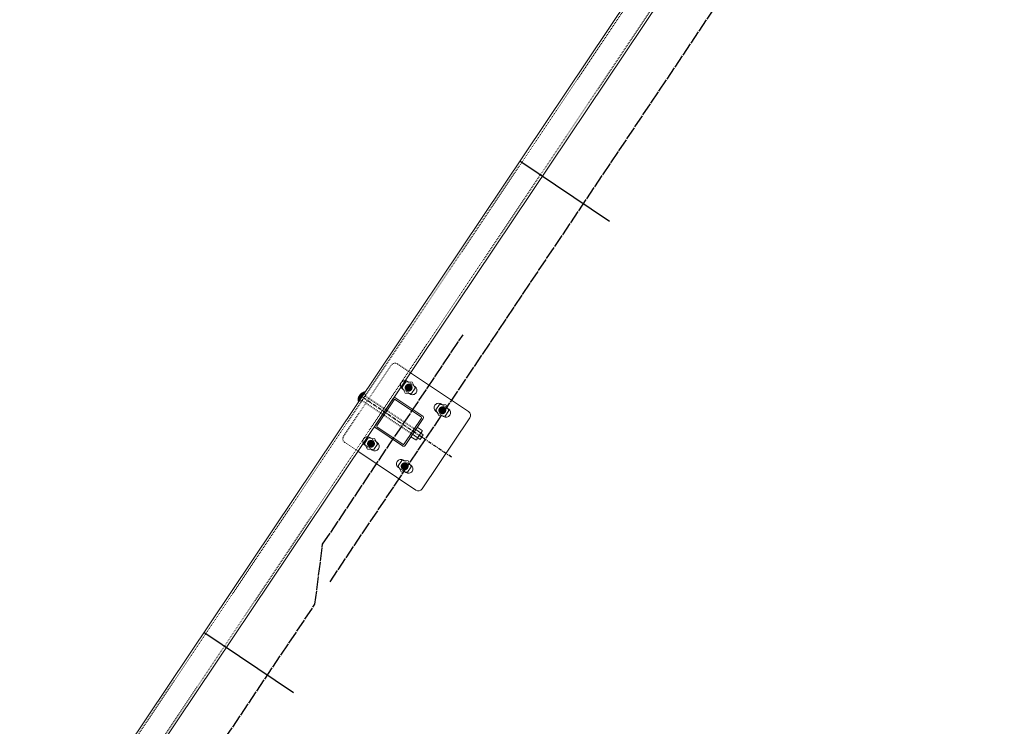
# Model space of a CAD drawing. Header units: inches. Extents: x 26090020 to 26091405, y 7484395 to 7485569.
# Tile 13 of 26: x 26090483 to 26090592, y 7484677 to 7484756. Entities that reach past the tile are written whole.
import ezdxf

# ---------------------------------------------------------------- set-up
doc = ezdxf.new("R2010")
doc.units = ezdxf.units.IN
doc.header["$MEASUREMENT"] = 0
for name, pattern in [('bcenterline', [0.5, 0.375, -0.03125, 0.0625, -0.03125]), ('bhiddenpr', [0.1875, 0.125, -0.0625]), ('brebarpr', [1.5625, 1.5, -0.0625]), ('DGN Style 2', [0.017105, 0.010263, -0.006842])]:
    doc.linetypes.add(name, pattern=pattern)
for name, color, linetype in [('BR_P_Rail_Centerline', 2, 'bcenterline'), ('BR_P_Rail_Hidden', 230, 'bhiddenpr'), ('BR_P_Rail_Object', 230, 'Continuous'), ('BR_P_Rail_Reinforcing', 30, 'brebarpr')]:
    doc.layers.add(name, color=color, linetype=linetype)

msp = doc.modelspace()

# ---------------------------------------------------------------- hatches: boundary and pattern name
at = {"layer": 'BR_P_Rail_Object', "lineweight": 0}
h = msp.add_hatch(color=151, dxfattribs=at)
edge = h.paths.add_edge_path()
edge.add_arc((26090526, 7484714.78), 0.438, 56.1527, 416.1527, ccw=False)
h = msp.add_hatch(color=151, dxfattribs=at)
edge = h.paths.add_edge_path()
edge.add_arc((26090526, 7484714.78), 0.438, 56.1527, 416.1527, ccw=False)
h = msp.add_hatch(color=151, dxfattribs=at)
edge = h.paths.add_edge_path()
edge.add_arc((26090529.74, 7484712.27), 0.438, 56.1527, 416.1527, ccw=False)
h = msp.add_hatch(color=151, dxfattribs=at)
edge = h.paths.add_edge_path()
edge.add_arc((26090521.82, 7484708.55), 0.438, 56.1527, 416.1527, ccw=False)
h = msp.add_hatch(color=151, dxfattribs=at)
edge = h.paths.add_edge_path()
edge.add_arc((26090521.82, 7484708.55), 0.438, 56.1527, 416.1527, ccw=False)
h = msp.add_hatch(color=151, dxfattribs=at)
edge = h.paths.add_edge_path()
edge.add_arc((26090525.56, 7484706.05), 0.438, 56.1527, 416.1527, ccw=False)

# ---------------------------------------------------------------- linework, layer by layer
at = {"layer": 'BR_P_Rail_Centerline'}
msp.add_line((26090530.76, 7484707.07), (26090520.8, 7484713.76), dxfattribs=at)
at = {"layer": 'BR_P_Rail_Hidden', "color": 1, "linetype": 'DGN Style 2', "lineweight": 0}
for p, q in [((26090374.73, 7484495.5), (26090807.65, 7485141.04)), ((26090376.8, 7484494.11), (26090809.73, 7485139.65)), ((26090524.07, 7484717.28), (26090518.78, 7484709.39)), ((26090524.07, 7484717.28), (26090518.78, 7484709.39)), ((26090524.76, 7484717.42), (26090526.21, 7484716.44)), ((26090524.76, 7484717.42), (26090526.21, 7484716.44)), ((26090525.96, 7484715.41), (26090526.59, 7484714.99)), ((26090525.96, 7484715.41), (26090526.59, 7484714.99)), ((26090525.41, 7484714.58), (26090526.04, 7484714.15)), ((26090525.41, 7484714.58), (26090526.04, 7484714.15)), ((26090529.7, 7484712.9), (26090530.33, 7484712.48)), ((26090529.15, 7484712.07), (26090529.77, 7484711.65)), ((26090518.91, 7484708.7), (26090520.37, 7484707.72)), ((26090518.91, 7484708.7), (26090520.37, 7484707.72)), ((26090521.23, 7484708.35), (26090521.86, 7484707.93)), ((26090521.23, 7484708.35), (26090521.86, 7484707.93)), ((26090521.79, 7484709.18), (26090522.42, 7484708.76)), ((26090521.79, 7484709.18), (26090522.42, 7484708.76)), ((26090525.52, 7484706.67), (26090526.15, 7484706.25)), ((26090524.97, 7484705.84), (26090525.6, 7484705.42))]:
    msp.add_line(p, q, dxfattribs=at)
at = {"layer": 'BR_P_Rail_Hidden', "color": 1, "linetype": 'DGN Style 2'}
for p, q in [((26090521.24, 7484714.02), (26090520.72, 7484713.24)), ((26090521.24, 7484714.02), (26090520.72, 7484713.24)), ((26090521.06, 7484714.14), (26090521.24, 7484714.02)), ((26090521.06, 7484714.14), (26090521.24, 7484714.02)), ((26090521.15, 7484713.89), (26090526.79, 7484710.12)), ((26090520.54, 7484713.37), (26090520.72, 7484713.24)), ((26090520.54, 7484713.37), (26090520.72, 7484713.24)), ((26090520.81, 7484713.37), (26090526.44, 7484709.6))]:
    msp.add_line(p, q, dxfattribs=at)
at = {"layer": 'BR_P_Rail_Hidden', "color": 1, "linetype": 'DGN Style 2', "lineweight": 0}
msp.add_arc((26090524.48, 7484717), 0.5, 56.1527, 146.1527, dxfattribs=at)
msp.add_arc((26090524.48, 7484717), 0.5, 56.1527, 146.1527, dxfattribs=at)
at = {"layer": 'BR_P_Rail_Hidden', "color": 1, "linetype": 'DGN Style 2', "lineweight": 0, "extrusion": (0, 0, -1)}
msp.add_arc((-26090519.19, 7484709.11), 0.5, 303.8473, 33.8473, dxfattribs=at)
msp.add_arc((-26090519.19, 7484709.11), 0.5, 303.8473, 33.8473, dxfattribs=at)
at = {"layer": 'BR_P_Rail_Object', "color": 2, "lineweight": 13}
for p, q in [((26090374.52, 7484495.64), (26090807.45, 7485141.18)), ((26090809.94, 7485139.51), (26090377.01, 7484493.97))]:
    msp.add_line(p, q, dxfattribs=at)
at = {"layer": 'BR_P_Rail_Object'}
for p, q in [((26090548.31, 7484733.23), (26090538.34, 7484739.92)), ((26090513.22, 7484680.91), (26090503.25, 7484687.59))]:
    msp.add_line(p, q, dxfattribs=at)
at = {"layer": 'BR_P_Rail_Object', "color": 5, "lineweight": 13}
for p, q in [((26090526.21, 7484716.44), (26090532.65, 7484712.13)), ((26090532.79, 7484711.43), (26090527.5, 7484703.54)), ((26090520.37, 7484707.72), (26090526.8, 7484703.41))]:
    msp.add_line(p, q, dxfattribs=at)
at = {"layer": 'BR_P_Rail_Object', "color": 5, "lineweight": 0}
for p, q in [((26090525.86, 7484715.48), (26090525.96, 7484715.41)), ((26090525.86, 7484715.48), (26090525.96, 7484715.41)), ((26090526.59, 7484714.99), (26090526.69, 7484714.92)), ((26090526.59, 7484714.99), (26090526.69, 7484714.92)), ((26090525.31, 7484714.64), (26090525.41, 7484714.58)), ((26090525.31, 7484714.64), (26090525.41, 7484714.58)), ((26090526.04, 7484714.15), (26090526.14, 7484714.09)), ((26090526.04, 7484714.15), (26090526.14, 7484714.09)), ((26090524.29, 7484713.58), (26090522.29, 7484710.59)), ((26090524.29, 7484713.58), (26090522.29, 7484710.59)), ((26090524.39, 7484713.42), (26090522.48, 7484710.56)), ((26090524.39, 7484713.42), (26090522.48, 7484710.56)), ((26090524.54, 7484713.44), (26090527.4, 7484711.53)), ((26090524.57, 7484713.63), (26090527.56, 7484711.63)), ((26090529.6, 7484712.97), (26090529.7, 7484712.9)), ((26090529.04, 7484712.14), (26090529.15, 7484712.07)), ((26090529.77, 7484711.65), (26090529.88, 7484711.58)), ((26090530.33, 7484712.48), (26090530.43, 7484712.41)), ((26090522.51, 7484710.41), (26090525.36, 7484708.5)), ((26090527.42, 7484711.38), (26090525.51, 7484708.53)), ((26090527.61, 7484711.35), (26090525.61, 7484708.36)), ((26090522.34, 7484710.31), (26090525.33, 7484708.31)), ((26090521.13, 7484708.42), (26090521.23, 7484708.35)), ((26090521.13, 7484708.42), (26090521.23, 7484708.35)), ((26090521.69, 7484709.25), (26090521.79, 7484709.18)), ((26090521.69, 7484709.25), (26090521.79, 7484709.18)), ((26090522.42, 7484708.76), (26090522.52, 7484708.69)), ((26090522.42, 7484708.76), (26090522.52, 7484708.69)), ((26090521.86, 7484707.93), (26090521.96, 7484707.86)), ((26090521.86, 7484707.93), (26090521.96, 7484707.86)), ((26090525.42, 7484706.74), (26090525.52, 7484706.67)), ((26090526.15, 7484706.25), (26090526.25, 7484706.18)), ((26090524.87, 7484705.91), (26090524.97, 7484705.84)), ((26090525.6, 7484705.42), (26090525.7, 7484705.35))]:
    msp.add_line(p, q, dxfattribs=at)
at = {"layer": 'BR_P_Rail_Object', "color": 151, "linetype": 'Continuous', "lineweight": 13}
for p, q in [((26090520.4, 7484713.62), (26090520.75, 7484713.68)), ((26090520.4, 7484713.62), (26090520.75, 7484713.68)), ((26090520.4, 7484713.6), (26090520.74, 7484713.67)), ((26090520.4, 7484713.6), (26090520.74, 7484713.67)), ((26090520.4, 7484713.59), (26090520.73, 7484713.65)), ((26090520.4, 7484713.59), (26090520.73, 7484713.65)), ((26090520.41, 7484713.65), (26090520.77, 7484713.72)), ((26090520.41, 7484713.65), (26090520.77, 7484713.72)), ((26090520.41, 7484713.63), (26090520.76, 7484713.7)), ((26090520.41, 7484713.63), (26090520.76, 7484713.7)), ((26090520.49, 7484713.29), (26090520.41, 7484713.65)), ((26090520.49, 7484713.29), (26090520.41, 7484713.65)), ((26090520.42, 7484713.69), (26090520.8, 7484713.76)), ((26090520.42, 7484713.69), (26090520.8, 7484713.76)), ((26090520.42, 7484713.67), (26090520.79, 7484713.75)), ((26090520.42, 7484713.67), (26090520.79, 7484713.75)), ((26090520.42, 7484713.66), (26090520.78, 7484713.73)), ((26090520.42, 7484713.66), (26090520.78, 7484713.73)), ((26090520.5, 7484713.31), (26090520.42, 7484713.68)), ((26090520.5, 7484713.31), (26090520.42, 7484713.68)), ((26090520.43, 7484713.72), (26090520.82, 7484713.79)), ((26090520.43, 7484713.72), (26090520.82, 7484713.79)), ((26090520.43, 7484713.7), (26090520.81, 7484713.78)), ((26090520.43, 7484713.7), (26090520.81, 7484713.78)), ((26090520.51, 7484713.32), (26090520.43, 7484713.71)), ((26090520.51, 7484713.32), (26090520.43, 7484713.71)), ((26090520.44, 7484713.75), (26090520.84, 7484713.83)), ((26090520.44, 7484713.75), (26090520.84, 7484713.83)), ((26090520.44, 7484713.73), (26090520.83, 7484713.81)), ((26090520.44, 7484713.73), (26090520.83, 7484713.81)), ((26090520.52, 7484713.34), (26090520.44, 7484713.73)), ((26090520.52, 7484713.34), (26090520.44, 7484713.73)), ((26090520.45, 7484713.76), (26090520.86, 7484713.84)), ((26090520.45, 7484713.76), (26090520.86, 7484713.84)), ((26090520.53, 7484713.35), (26090520.45, 7484713.76)), ((26090520.53, 7484713.35), (26090520.45, 7484713.76)), ((26090520.46, 7484713.79), (26090520.88, 7484713.87)), ((26090520.46, 7484713.79), (26090520.88, 7484713.87)), ((26090520.46, 7484713.78), (26090520.87, 7484713.86)), ((26090520.46, 7484713.78), (26090520.87, 7484713.86)), ((26090520.54, 7484713.37), (26090520.46, 7484713.78)), ((26090520.54, 7484713.37), (26090520.46, 7484713.78)), ((26090520.47, 7484713.81), (26090520.89, 7484713.89)), ((26090520.47, 7484713.81), (26090520.89, 7484713.89)), ((26090520.55, 7484713.38), (26090520.47, 7484713.8)), ((26090520.55, 7484713.38), (26090520.47, 7484713.8)), ((26090520.48, 7484713.84), (26090520.91, 7484713.92)), ((26090520.48, 7484713.84), (26090520.91, 7484713.92)), ((26090520.48, 7484713.82), (26090520.9, 7484713.9)), ((26090520.48, 7484713.82), (26090520.9, 7484713.9)), ((26090520.56, 7484713.4), (26090520.48, 7484713.82)), ((26090520.56, 7484713.4), (26090520.48, 7484713.82)), ((26090520.49, 7484713.85), (26090520.92, 7484713.94)), ((26090520.49, 7484713.85), (26090520.92, 7484713.94)), ((26090520.57, 7484713.42), (26090520.49, 7484713.84)), ((26090520.57, 7484713.42), (26090520.49, 7484713.84)), ((26090520.5, 7484713.87), (26090520.93, 7484713.95)), ((26090520.5, 7484713.87), (26090520.93, 7484713.95)), ((26090520.58, 7484713.43), (26090520.5, 7484713.86)), ((26090520.58, 7484713.43), (26090520.5, 7484713.86)), ((26090520.51, 7484713.88), (26090520.94, 7484713.97)), ((26090520.51, 7484713.88), (26090520.94, 7484713.97)), ((26090520.59, 7484713.45), (26090520.51, 7484713.88)), ((26090520.59, 7484713.45), (26090520.51, 7484713.88)), ((26090520.52, 7484713.9), (26090520.95, 7484713.98)), ((26090520.52, 7484713.9), (26090520.95, 7484713.98)), ((26090520.6, 7484713.46), (26090520.52, 7484713.89)), ((26090520.6, 7484713.46), (26090520.52, 7484713.89)), ((26090520.53, 7484713.91), (26090520.96, 7484714)), ((26090520.53, 7484713.91), (26090520.96, 7484714)), ((26090520.61, 7484713.48), (26090520.53, 7484713.91)), ((26090520.61, 7484713.48), (26090520.53, 7484713.91)), ((26090520.54, 7484713.93), (26090520.97, 7484714.01)), ((26090520.54, 7484713.93), (26090520.97, 7484714.01)), ((26090520.62, 7484713.49), (26090520.54, 7484713.93)), ((26090520.62, 7484713.49), (26090520.54, 7484713.93)), ((26090520.55, 7484713.94), (26090520.98, 7484714.03)), ((26090520.55, 7484713.94), (26090520.98, 7484714.03)), ((26090520.63, 7484713.51), (26090520.55, 7484713.94)), ((26090520.63, 7484713.51), (26090520.55, 7484713.94)), ((26090520.56, 7484713.96), (26090520.99, 7484714.04)), ((26090520.56, 7484713.96), (26090520.99, 7484714.04)), ((26090520.64, 7484713.53), (26090520.56, 7484713.96)), ((26090520.64, 7484713.53), (26090520.56, 7484713.96)), ((26090520.57, 7484713.98), (26090521, 7484714.06)), ((26090520.57, 7484713.98), (26090521, 7484714.06)), ((26090520.65, 7484713.54), (26090520.57, 7484713.97)), ((26090520.65, 7484713.54), (26090520.57, 7484713.97)), ((26090520.58, 7484713.99), (26090521.01, 7484714.08)), ((26090520.58, 7484713.99), (26090521.01, 7484714.08)), ((26090520.66, 7484713.56), (26090520.58, 7484713.99)), ((26090520.66, 7484713.56), (26090520.58, 7484713.99)), ((26090520.68, 7484713.57), (26090520.59, 7484714)), ((26090520.68, 7484713.57), (26090520.59, 7484714)), ((26090520.6, 7484714.01), (26090521.02, 7484714.09)), ((26090520.6, 7484714.01), (26090521.02, 7484714.09)), ((26090520.69, 7484713.59), (26090520.6, 7484714.01)), ((26090520.69, 7484713.59), (26090520.6, 7484714.01)), ((26090520.61, 7484714.02), (26090521.03, 7484714.11)), ((26090520.61, 7484714.02), (26090521.03, 7484714.11)), ((26090520.7, 7484713.6), (26090520.61, 7484714.03)), ((26090520.7, 7484713.6), (26090520.61, 7484714.03)), ((26090520.71, 7484713.62), (26090520.62, 7484714.04)), ((26090520.71, 7484713.62), (26090520.62, 7484714.04)), ((26090520.63, 7484714.04), (26090521.04, 7484714.12)), ((26090520.63, 7484714.04), (26090521.04, 7484714.12)), ((26090520.64, 7484714.06), (26090521.05, 7484714.14)), ((26090520.64, 7484714.06), (26090521.05, 7484714.14)), ((26090520.72, 7484713.63), (26090520.64, 7484714.05)), ((26090520.72, 7484713.63), (26090520.64, 7484714.05)), ((26090520.73, 7484713.65), (26090520.65, 7484714.06)), ((26090520.73, 7484713.65), (26090520.65, 7484714.06)), ((26090520.66, 7484714.07), (26090521.07, 7484714.15)), ((26090520.66, 7484714.07), (26090521.07, 7484714.15)), ((26090520.74, 7484713.67), (26090520.66, 7484714.07)), ((26090520.74, 7484713.67), (26090520.66, 7484714.07)), ((26090520.75, 7484713.68), (26090520.67, 7484714.08)), ((26090520.75, 7484713.68), (26090520.67, 7484714.08)), ((26090520.68, 7484714.09), (26090521.08, 7484714.17)), ((26090520.68, 7484714.09), (26090521.08, 7484714.17)), ((26090520.76, 7484713.7), (26090520.68, 7484714.09)), ((26090520.76, 7484713.7), (26090520.68, 7484714.09)), ((26090520.77, 7484713.71), (26090520.69, 7484714.11)), ((26090520.77, 7484713.71), (26090520.69, 7484714.11)), ((26090520.7, 7484714.11), (26090521.09, 7484714.19)), ((26090520.7, 7484714.11), (26090521.09, 7484714.19)), ((26090520.78, 7484713.73), (26090520.7, 7484714.12)), ((26090520.78, 7484713.73), (26090520.7, 7484714.12)), ((26090520.72, 7484714.13), (26090521.1, 7484714.2)), ((26090520.72, 7484714.13), (26090521.1, 7484714.2)), ((26090520.79, 7484713.74), (26090520.72, 7484714.13)), ((26090520.79, 7484713.74), (26090520.72, 7484714.13)), ((26090520.8, 7484713.76), (26090520.73, 7484714.13)), ((26090520.8, 7484713.76), (26090520.73, 7484714.13)), ((26090520.74, 7484714.14), (26090521.11, 7484714.22)), ((26090520.74, 7484714.14), (26090521.11, 7484714.22)), ((26090520.81, 7484713.78), (26090520.74, 7484714.14)), ((26090520.81, 7484713.78), (26090520.74, 7484714.14)), ((26090520.82, 7484713.79), (26090520.75, 7484714.15)), ((26090520.82, 7484713.79), (26090520.75, 7484714.15)), ((26090520.76, 7484714.16), (26090521.12, 7484714.23)), ((26090520.76, 7484714.16), (26090521.12, 7484714.23)), ((26090520.83, 7484713.81), (26090520.76, 7484714.16)), ((26090520.83, 7484713.81), (26090520.76, 7484714.16)), ((26090520.84, 7484713.82), (26090520.77, 7484714.17)), ((26090520.84, 7484713.82), (26090520.77, 7484714.17)), ((26090520.79, 7484714.18), (26090521.13, 7484714.25)), ((26090520.79, 7484714.18), (26090521.13, 7484714.25)), ((26090520.85, 7484713.84), (26090520.79, 7484714.18)), ((26090520.85, 7484713.84), (26090520.79, 7484714.18)), ((26090520.86, 7484713.85), (26090520.8, 7484714.19)), ((26090520.86, 7484713.85), (26090520.8, 7484714.19)), ((26090520.87, 7484713.87), (26090520.81, 7484714.19)), ((26090520.87, 7484713.87), (26090520.81, 7484714.19)), ((26090520.82, 7484714.2), (26090521.14, 7484714.26)), ((26090520.82, 7484714.2), (26090521.14, 7484714.26)), ((26090520.89, 7484713.89), (26090520.82, 7484714.2)), ((26090520.89, 7484713.89), (26090520.82, 7484714.2)), ((26090520.9, 7484713.9), (26090520.83, 7484714.21)), ((26090520.9, 7484713.9), (26090520.83, 7484714.21)), ((26090520.91, 7484713.92), (26090520.85, 7484714.22)), ((26090520.91, 7484713.92), (26090520.85, 7484714.22)), ((26090520.86, 7484714.22), (26090521.15, 7484714.28)), ((26090520.86, 7484714.22), (26090521.15, 7484714.28)), ((26090520.92, 7484713.93), (26090520.86, 7484714.22)), ((26090520.92, 7484713.93), (26090520.86, 7484714.22)), ((26090520.93, 7484713.95), (26090520.87, 7484714.23)), ((26090520.93, 7484713.95), (26090520.87, 7484714.23)), ((26090520.94, 7484713.96), (26090520.88, 7484714.24)), ((26090520.94, 7484713.96), (26090520.88, 7484714.24)), ((26090520.9, 7484714.24), (26090521.16, 7484714.3)), ((26090520.9, 7484714.24), (26090521.16, 7484714.3)), ((26090520.95, 7484713.98), (26090520.9, 7484714.24)), ((26090520.95, 7484713.98), (26090520.9, 7484714.24)), ((26090520.96, 7484714), (26090520.91, 7484714.25)), ((26090520.96, 7484714), (26090520.91, 7484714.25)), ((26090520.97, 7484714.01), (26090520.92, 7484714.25)), ((26090520.97, 7484714.01), (26090520.92, 7484714.25)), ((26090520.98, 7484714.03), (26090520.93, 7484714.26)), ((26090520.98, 7484714.03), (26090520.93, 7484714.26)), ((26090520.99, 7484714.04), (26090520.95, 7484714.26)), ((26090520.99, 7484714.04), (26090520.95, 7484714.26)), ((26090520.96, 7484714.27), (26090521.17, 7484714.31)), ((26090520.96, 7484714.27), (26090521.17, 7484714.31)), ((26090521, 7484714.06), (26090520.96, 7484714.27)), ((26090521, 7484714.06), (26090520.96, 7484714.27)), ((26090521.01, 7484714.07), (26090520.97, 7484714.27)), ((26090521.01, 7484714.07), (26090520.97, 7484714.27)), ((26090521.02, 7484714.09), (26090520.98, 7484714.28)), ((26090521.02, 7484714.09), (26090520.98, 7484714.28)), ((26090521.03, 7484714.1), (26090521, 7484714.28)), ((26090521.03, 7484714.1), (26090521, 7484714.28)), ((26090521.04, 7484714.12), (26090521.01, 7484714.29)), ((26090521.04, 7484714.12), (26090521.01, 7484714.29)), ((26090521.05, 7484714.14), (26090521.02, 7484714.29)), ((26090521.05, 7484714.14), (26090521.02, 7484714.29)), ((26090521.06, 7484714.15), (26090521.04, 7484714.3)), ((26090521.06, 7484714.15), (26090521.04, 7484714.3)), ((26090521.07, 7484714.17), (26090521.05, 7484714.3)), ((26090521.07, 7484714.17), (26090521.05, 7484714.3)), ((26090521.06, 7484714.3), (26090521.18, 7484714.33)), ((26090521.06, 7484714.3), (26090521.18, 7484714.33)), ((26090521.08, 7484714.18), (26090521.06, 7484714.3)), ((26090521.08, 7484714.18), (26090521.06, 7484714.3)), ((26090521.1, 7484714.2), (26090521.07, 7484714.31)), ((26090521.1, 7484714.2), (26090521.07, 7484714.31)), ((26090521.11, 7484714.21), (26090521.09, 7484714.31)), ((26090521.11, 7484714.21), (26090521.09, 7484714.31)), ((26090521.12, 7484714.23), (26090521.1, 7484714.31)), ((26090521.12, 7484714.23), (26090521.1, 7484714.31)), ((26090521.13, 7484714.25), (26090521.11, 7484714.32)), ((26090521.13, 7484714.25), (26090521.11, 7484714.32)), ((26090521.14, 7484714.26), (26090521.13, 7484714.32)), ((26090521.14, 7484714.26), (26090521.13, 7484714.32)), ((26090521.15, 7484714.28), (26090521.14, 7484714.32)), ((26090521.15, 7484714.28), (26090521.14, 7484714.32)), ((26090521.16, 7484714.29), (26090521.15, 7484714.32)), ((26090521.16, 7484714.29), (26090521.15, 7484714.32)), ((26090521.17, 7484714.31), (26090521.17, 7484714.32)), ((26090521.17, 7484714.31), (26090521.17, 7484714.32)), ((26090521.18, 7484714.32), (26090521.18, 7484714.33)), ((26090521.18, 7484714.32), (26090521.18, 7484714.33)), ((26090520.38, 7484713.46), (26090520.63, 7484713.51)), ((26090520.38, 7484713.46), (26090520.63, 7484713.51)), ((26090520.38, 7484713.45), (26090520.62, 7484713.5)), ((26090520.38, 7484713.45), (26090520.62, 7484713.5)), ((26090520.38, 7484713.44), (26090520.61, 7484713.48)), ((26090520.38, 7484713.44), (26090520.61, 7484713.48)), ((26090520.38, 7484713.42), (26090520.6, 7484713.47)), ((26090520.38, 7484713.42), (26090520.6, 7484713.47)), ((26090520.43, 7484713.21), (26090520.38, 7484713.46)), ((26090520.43, 7484713.21), (26090520.38, 7484713.46)), ((26090520.38, 7484713.41), (26090520.59, 7484713.45)), ((26090520.38, 7484713.41), (26090520.59, 7484713.45)), ((26090520.38, 7484713.4), (26090520.58, 7484713.43)), ((26090520.38, 7484713.4), (26090520.58, 7484713.43)), ((26090520.38, 7484713.38), (26090520.57, 7484713.42)), ((26090520.38, 7484713.38), (26090520.57, 7484713.42)), ((26090520.42, 7484713.2), (26090520.38, 7484713.39)), ((26090520.42, 7484713.2), (26090520.38, 7484713.39)), ((26090520.39, 7484713.56), (26090520.71, 7484713.62)), ((26090520.39, 7484713.56), (26090520.71, 7484713.62)), ((26090520.39, 7484713.55), (26090520.7, 7484713.61)), ((26090520.39, 7484713.55), (26090520.7, 7484713.61)), ((26090520.39, 7484713.53), (26090520.69, 7484713.59)), ((26090520.39, 7484713.53), (26090520.69, 7484713.59)), ((26090520.39, 7484713.52), (26090520.68, 7484713.58)), ((26090520.39, 7484713.52), (26090520.68, 7484713.58)), ((26090520.39, 7484713.5), (26090520.67, 7484713.56)), ((26090520.39, 7484713.5), (26090520.67, 7484713.56)), ((26090520.45, 7484713.24), (26090520.39, 7484713.55)), ((26090520.45, 7484713.24), (26090520.39, 7484713.55)), ((26090520.39, 7484713.49), (26090520.66, 7484713.54)), ((26090520.39, 7484713.49), (26090520.66, 7484713.54)), ((26090520.39, 7484713.48), (26090520.65, 7484713.53)), ((26090520.39, 7484713.48), (26090520.65, 7484713.53)), ((26090520.44, 7484713.23), (26090520.39, 7484713.51)), ((26090520.44, 7484713.23), (26090520.39, 7484713.51)), ((26090520.39, 7484713.37), (26090520.56, 7484713.4)), ((26090520.39, 7484713.37), (26090520.56, 7484713.4)), ((26090520.39, 7484713.35), (26090520.55, 7484713.39)), ((26090520.39, 7484713.35), (26090520.55, 7484713.39)), ((26090520.39, 7484713.34), (26090520.54, 7484713.37)), ((26090520.39, 7484713.34), (26090520.54, 7484713.37)), ((26090520.39, 7484713.33), (26090520.53, 7484713.36)), ((26090520.39, 7484713.33), (26090520.53, 7484713.36)), ((26090520.39, 7484713.31), (26090520.52, 7484713.34)), ((26090520.39, 7484713.31), (26090520.52, 7484713.34)), ((26090520.39, 7484713.3), (26090520.51, 7484713.32)), ((26090520.39, 7484713.3), (26090520.51, 7484713.32)), ((26090520.39, 7484713.29), (26090520.5, 7484713.31)), ((26090520.39, 7484713.29), (26090520.5, 7484713.31)), ((26090520.4, 7484713.57), (26090520.72, 7484713.64)), ((26090520.4, 7484713.57), (26090520.72, 7484713.64)), ((26090520.46, 7484713.26), (26090520.4, 7484713.59)), ((26090520.46, 7484713.26), (26090520.4, 7484713.59)), ((26090520.4, 7484713.27), (26090520.49, 7484713.29)), ((26090520.4, 7484713.27), (26090520.49, 7484713.29)), ((26090520.4, 7484713.26), (26090520.48, 7484713.28)), ((26090520.4, 7484713.26), (26090520.48, 7484713.28)), ((26090520.4, 7484713.25), (26090520.47, 7484713.26)), ((26090520.4, 7484713.25), (26090520.47, 7484713.26)), ((26090520.4, 7484713.24), (26090520.46, 7484713.25)), ((26090520.4, 7484713.24), (26090520.46, 7484713.25)), ((26090520.48, 7484713.27), (26090520.41, 7484713.62)), ((26090520.48, 7484713.27), (26090520.41, 7484713.62)), ((26090520.41, 7484713.22), (26090520.45, 7484713.23)), ((26090520.41, 7484713.22), (26090520.45, 7484713.23)), ((26090520.41, 7484713.21), (26090520.44, 7484713.21)), ((26090520.41, 7484713.21), (26090520.44, 7484713.21)), ((26090520.41, 7484713.2), (26090520.42, 7484713.2)), ((26090520.41, 7484713.2), (26090520.42, 7484713.2))]:
    msp.add_line(p, q, dxfattribs=at)
at = {"layer": 'BR_P_Rail_Object', "color": 151, "lineweight": 13}
for p, q in [((26090526.96, 7484710.38), (26090527.49, 7484710.02)), ((26090526.26, 7484709.34), (26090526.79, 7484708.98)), ((26090526.96, 7484709.24), (26090526.44, 7484709.6)), ((26090527.31, 7484709.76), (26090526.79, 7484710.12)), ((26090527.33, 7484709.69), (26090527.04, 7484709.26)), ((26090527.62, 7484709.56), (26090527.27, 7484709.04)), ((26090527.33, 7484709.69), (26090527.39, 7484709.78)), ((26090527.36, 7484709.73), (26090527.62, 7484709.56)), ((26090527.5, 7484709.95), (26090527.39, 7484709.78)), ((26090526.98, 7484709.17), (26090526.86, 7484709)), ((26090526.98, 7484709.17), (26090527.04, 7484709.26)), ((26090527.01, 7484709.21), (26090527.27, 7484709.04))]:
    msp.add_line(p, q, dxfattribs=at)
at = {"layer": 'BR_P_Rail_Object', "color": 151, "linetype": 'Continuous', "lineweight": 0, "flags": 128}
for points in [[(26090525.28, 7484714.83), (26090525.6, 7484714.18), (26090526.32, 7484714.14), (26090526.72, 7484714.73), (26090526.4, 7484715.38), (26090525.68, 7484715.43), (26090525.28, 7484714.83)], [(26090525.28, 7484714.83), (26090525.6, 7484714.18), (26090526.32, 7484714.14), (26090526.72, 7484714.73), (26090526.4, 7484715.38), (26090525.68, 7484715.43), (26090525.28, 7484714.83)], [(26090529.02, 7484712.32), (26090529.34, 7484711.68), (26090530.06, 7484711.63), (26090530.46, 7484712.23), (26090530.14, 7484712.87), (26090529.42, 7484712.92), (26090529.02, 7484712.32)], [(26090521.11, 7484708.6), (26090521.42, 7484707.96), (26090522.14, 7484707.91), (26090522.54, 7484708.5), (26090522.22, 7484709.15), (26090521.51, 7484709.2), (26090521.11, 7484708.6)], [(26090521.11, 7484708.6), (26090521.42, 7484707.96), (26090522.14, 7484707.91), (26090522.54, 7484708.5), (26090522.22, 7484709.15), (26090521.51, 7484709.2), (26090521.11, 7484708.6)], [(26090524.84, 7484706.09), (26090525.16, 7484705.45), (26090525.88, 7484705.4), (26090526.28, 7484706), (26090525.96, 7484706.64), (26090525.24, 7484706.69), (26090524.84, 7484706.09)]]:
    msp.add_lwpolyline(points, close=True, dxfattribs=at)
at = {"layer": 'BR_P_Rail_Object', "color": 151, "linetype": 'Continuous', "lineweight": 13, "flags": 128}
msp.add_lwpolyline([(26090521.82, 7484708.55), (26090521.82, 7484708.55)], dxfattribs=at)
msp.add_lwpolyline([(26090521.82, 7484708.55), (26090521.82, 7484708.55)], dxfattribs=at)
at = {"layer": 'BR_P_Rail_Object', "color": 5, "lineweight": 0, "extrusion": (0, 0, -1)}
for centre, radius, start, end in [((-26090525.59, 7484715.06), 0.5, 303.8473, 33.8473), ((-26090525.59, 7484715.06), 0.5, 303.8473, 33.8473), ((-26090525.59, 7484715.06), 0.5, 33.8473, 123.8473), ((-26090525.59, 7484715.06), 0.5, 33.8473, 123.8473), ((-26090526.42, 7484714.5), 0.5, 213.8473, 303.8473), ((-26090524.48, 7484713.36), 0.107, 33.8473, 123.8473), ((-26090524.48, 7484713.36), 0.107, 33.8473, 123.8473), ((-26090529.32, 7484712.55), 0.5, 303.8473, 33.8473), ((-26090529.32, 7484712.55), 0.5, 33.8473, 123.8473), ((-26090527.34, 7484711.44), 0.107, 123.8473, 213.8473), ((-26090527.45, 7484711.46), 0.2, 123.8473, 213.8473), ((-26090530.15, 7484712), 0.5, 213.8473, 303.8473), ((-26090521.41, 7484708.83), 0.5, 33.8473, 123.8473), ((-26090521.41, 7484708.83), 0.5, 33.8473, 123.8473), ((-26090521.41, 7484708.83), 0.5, 303.8473, 33.8473), ((-26090521.41, 7484708.83), 0.5, 303.8473, 33.8473), ((-26090525.42, 7484708.58), 0.107, 213.8473, 303.8473), ((-26090522.24, 7484708.27), 0.5, 213.8473, 303.8473), ((-26090525.15, 7484706.32), 0.5, 303.8473, 33.8473), ((-26090525.15, 7484706.32), 0.5, 33.8473, 123.8473), ((-26090525.98, 7484705.77), 0.5, 213.8473, 303.8473)]:
    msp.add_arc(centre, radius, start, end, dxfattribs=at)
at = {"layer": 'BR_P_Rail_Object', "color": 5, "lineweight": 0}
for centre, radius, start, end in [((26090526.42, 7484714.5), 0.5, 326.1527, 56.1527), ((26090524.46, 7484713.47), 0.2, 56.1527, 146.1527), ((26090524.46, 7484713.47), 0.2, 56.1527, 146.1527), ((26090530.15, 7484712), 0.5, 326.1527, 56.1527), ((26090522.45, 7484710.48), 0.2, 146.1527, 236.1527), ((26090522.45, 7484710.48), 0.2, 146.1527, 236.1527), ((26090522.56, 7484710.5), 0.107, 146.1527, 236.1527), ((26090522.56, 7484710.5), 0.107, 146.1527, 236.1527), ((26090522.24, 7484708.27), 0.5, 326.1527, 56.1527), ((26090525.44, 7484708.47), 0.2, 236.1527, 326.1527), ((26090525.98, 7484705.77), 0.5, 326.1527, 56.1527)]:
    msp.add_arc(centre, radius, start, end, dxfattribs=at)
at = {"layer": 'BR_P_Rail_Object', "color": 151, "linetype": 'Continuous', "lineweight": 13}
msp.add_arc((26090521.3, 7484713.42), 0.912, 97.2648, 195.0406, dxfattribs=at)
msp.add_arc((26090521.3, 7484713.42), 0.912, 97.2648, 195.0406, dxfattribs=at)
at = {"layer": 'BR_P_Rail_Object', "color": 5, "lineweight": 13}
for centre, start, end in [((26090532.37, 7484711.71), 326.1527, 56.1527), ((26090527.08, 7484703.82), 236.1527, 326.1527)]:
    msp.add_arc(centre, 0.5, start, end, dxfattribs=at)
at = {"layer": 'BR_P_Rail_Object', "color": 151, "lineweight": 13}
for centre in [(26090527.34, 7484709.81), (26090526.99, 7484709.29)]:
    msp.add_arc(centre, 0.0533, 236.1527, 326.1527, dxfattribs=at)
at = {"layer": 'BR_P_Rail_Object', "color": 151, "lineweight": 13, "extrusion": (0, 0, -1)}
for centre, start, end in [((-26090527.28, 7484709.72), 123.8473, 213.8473), ((-26090527.46, 7484709.98), 123.8473, 213.8473), ((-26090526.82, 7484709.03), 213.8473, 303.8473), ((-26090526.93, 7484709.2), 123.8473, 213.8473)]:
    msp.add_arc(centre, 0.0533, start, end, dxfattribs=at)
at = {"layer": 'BR_P_Rail_Reinforcing'}
for points in [[(26090517.27, 7484693.23), (26090651.18, 7484892.9), (26090652.03, 7484899.56), (26090667.62, 7484922.81)], [(26090381.69, 7484491.07), (26090515.6, 7484690.74), (26090516.45, 7484697.39), (26090532.04, 7484720.65)]]:
    msp.add_lwpolyline(points, dxfattribs=at)

doc.saveas('drawing.dxf')
